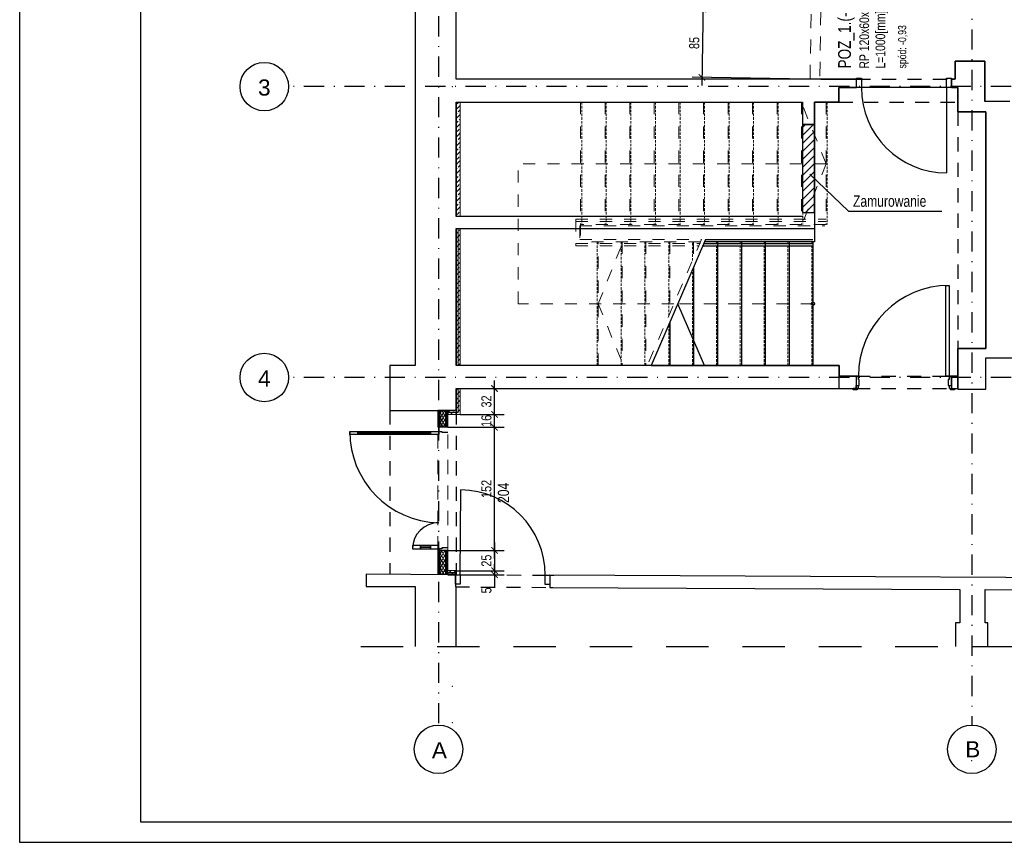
# Model space of a CAD drawing. Header units: metres. Extents: x 164 to 6782, y -994 to 2025.
# Tile 1 of 10: x 532 to 1750, y -994 to 24. Entities that reach past the tile are written whole.
import ezdxf
from ezdxf.enums import TextEntityAlignment as Align

# ---------------------------------------------------------------- set-up
doc = ezdxf.new("R2010")
doc.units = ezdxf.units.M
doc.header["$LTSCALE"] = 50
doc.header["$MEASUREMENT"] = 0
for name, pattern in [('DASHDOTX2', [1, 0.5, -0.25, 0, -0.25]), ('DO', [1, 0.5, -0.24, 0.02, -0.24]), ('DP', [0.63, 0.35, -0.28]), ('GESTRICHELT2', [0.09375, 0.0625, -0.03125]), ('HIDDEN', [0.6, 0.3, -0.3])]:
    doc.linetypes.add(name, pattern=pattern)
for name, color, linetype in [('A_osie', 5, 'Continuous'), ('BZ_lpd', 1, 'DP'), ('BZ_odn', 1, 'Continuous'), ('BZ_osd', 1, 'DO'), ('BZ_ram', 2, 'Continuous'), ('BZ_txc', 1, 'Continuous'), ('BZ_txs', 2, 'Continuous'), ('BZ_wym', 1, 'Continuous'), ('K3_konstrukcja do wykonania', 2, 'Continuous'), ('k3_projektowane sciany', 2, 'DP'), ('k3_sciany istn', 1, 'DP')]:
    doc.layers.add(name, color=color, linetype=linetype)
doc.styles.add('BIKTC', font='bikromsw.shx', dxfattribs={"width": 0.8})
doc.styles.add('BIKTS', font='bikromsw.shx', dxfattribs={"width": 0.8})
doc.styles.add('BIKWYM', font='bikromsw.shx', dxfattribs={"width": 0.8})
doc.styles.add('GENERATED_STYLE_2', font='arial.ttf')
doc.dimstyles.new('BZ_BGR_50', dxfattribs={"dimscale": 0.5, "dimtxt": 25, "dimasz": 1.666667, "dimexe": 0, "dimexo": 0, "dimgap": 0, "dimtad": 0, "dimdec": 1, "dimrnd": 0.5, "dimzin": 9, "dimdsep": 46, "dimtxsty": 'BIKWYM', "dimblk": 'NONE', "dimcen": 0, "dimse1": 1, "dimse2": 1, "dimclrd": 256, "dimclre": 256, "dimclrt": 7, "dimadec": 0, "dimazin": 0, "dimtfac": 0.033333, "dimtdec": 1, "dimtmove": 0, "dimatfit": 3, "dimldrblk": 'NONE', "dimfxl": 1, "dimtvp": 0.8, "dimtolj": 1, "dimarcsym": 0})
doc.dimstyles.new('BZ_KP_50', dxfattribs={"dimscale": 0.5, "dimtxt": 25, "dimasz": 16, "dimexe": 24, "dimexo": 0, "dimgap": 0, "dimtad": 0, "dimdec": 1, "dimrnd": 0.5, "dimzin": 9, "dimdsep": 46, "dimtxsty": 'BIKWYM', "dimblk": 'ARCHTICK', "dimblk1": 'ARCHTICK', "dimblk2": 'WYM-KP', "dimcen": 0, "dimdle": 20, "dimclrd": 256, "dimclre": 256, "dimclrt": 7, "dimadec": 0, "dimazin": 0, "dimtfac": 0.033333, "dimtdec": 1, "dimtmove": 0, "dimatfit": 3, "dimfxl": 1, "dimtvp": 0.8, "dimtfillclr": 256, "dimtolj": 1, "dimarcsym": 0})
pattern_1 = [(60, (-15383.2456, -4509.5162), (-2.5980762, 1.5), []), (120, (-15383.2456, -4509.5162), (2.5980762, 1.5), [])]
pattern_2 = [(45, (-15383.2456, -4509.516), (-5.7024626, 5.7024626), []), (45, (-15377.543, -4509.516), (-5.7024626, 5.7024626), [4.0323, -2.0161])]

# ---------------------------------------------------------------- blocks, each defined once
blk = doc.blocks.new('_ArchTick')
at = {"color": 0, "linetype": 'ByBlock', "const_width": 0.15}
blk.add_lwpolyline([(-0.5, -0.5), (0.5, 0.5)], dxfattribs=at)
blk = doc.blocks.new('*D335')
at = {"layer": 'BZ_wym', "lineweight": -2}
for p, q in [((1061.5, -632.8), (1131.1, -632.8)), ((1119.1, -622.8), (1119.1, -667.9)), ((1070.8, -657.9), (1131.1, -657.9))]:
    blk.add_line(p, q, dxfattribs=at)
at = {"layer": 'DEFPOINTS', "color": 0}
for p in [(1061.5, -632.8), (1070.8, -657.9), (1119.1, -657.9)]:
    blk.add_point(p, dxfattribs=at)
at = {"layer": 'BZ_wym', "lineweight": -2, "xscale": 8, "yscale": 8, "zscale": 8}
for p, rotation in [((1119.1, -632.8), 90), ((1119.1, -657.9), 270)]:
    blk.add_blockref('_ArchTick', p, dxfattribs=dict(at, rotation=rotation))
at = {"layer": 'BZ_wym', "color": 7, "insert": (1109.1, -645.4), "char_height": 12.5, "attachment_point": 5, "rotation": 90, "style": 'BIKWYM'}
blk.add_mtext('\\A1;25', dxfattribs=at)
blk = doc.blocks.new('WYM-KP')
blk.add_hatch(color=256).paths.add_polyline_path([(-3, 0, 1), (3, 0, 1)])
blk.add_circle((0, 0), 3)
blk = doc.blocks.new('*D336')
at = {"layer": 'BZ_wym', "lineweight": -2}
for p, q in [((1119.1, -642.8), (1119.1, -470.4)), ((1061.5, -480.4), (1131.1, -480.4)), ((1061.5, -632.8), (1131.1, -632.8))]:
    blk.add_line(p, q, dxfattribs=at)
at = {"layer": 'DEFPOINTS', "color": 0}
for p in [(1061.5, -480.4), (1119.1, -480.4), (1061.5, -632.8)]:
    blk.add_point(p, dxfattribs=at)
at = {"layer": 'BZ_wym', "lineweight": -2, "xscale": 8, "yscale": 8, "zscale": 8}
for p, rotation in [((1119.1, -480.4), 90), ((1119.1, -632.8), 270)]:
    blk.add_blockref('_ArchTick', p, dxfattribs=dict(at, rotation=rotation))
at = {"layer": 'BZ_wym', "color": 7, "insert": (1109.1, -556.6), "char_height": 12.5, "attachment_point": 5, "rotation": 90, "style": 'BIKWYM'}
blk.add_mtext('\\A1;152', dxfattribs=at)
blk = doc.blocks.new('*D337')
at = {"layer": 'BZ_wym', "lineweight": -2}
for p, q in [((1119.1, -490.4), (1119.1, -454.4)), ((1076.5, -464.4), (1131.1, -464.4)), ((1061.5, -480.4), (1131.1, -480.4))]:
    blk.add_line(p, q, dxfattribs=at)
at = {"layer": 'DEFPOINTS', "color": 0}
for p in [(1076.5, -464.4), (1119.1, -464.4), (1061.5, -480.4)]:
    blk.add_point(p, dxfattribs=at)
at = {"layer": 'BZ_wym', "lineweight": -2, "xscale": 8, "yscale": 8, "zscale": 8}
for p, rotation in [((1119.1, -464.4), 90), ((1119.1, -480.4), 270)]:
    blk.add_blockref('_ArchTick', p, dxfattribs=dict(at, rotation=rotation))
at = {"layer": 'BZ_wym', "color": 7, "insert": (1109.1, -472.4), "char_height": 12.5, "attachment_point": 5, "rotation": 90, "style": 'BIKWYM'}
blk.add_mtext('\\A1;16', dxfattribs=at)
blk = doc.blocks.new('*D351')
at = {"layer": 'BZ_wym', "lineweight": -2}
for p, q in [((1510.9, 35), (1365, 37.5)), ((1377.2, 47.3), (1375.5, -57.3)), ((1508, -49.5), (1363.6, -47.1))]:
    blk.add_line(p, q, dxfattribs=at)
at = {"layer": 'DEFPOINTS', "color": 0}
for p in [(1510.9, 35), (1375.6, -47.3), (1508, -49.5)]:
    blk.add_point(p, dxfattribs=at)
at = {"layer": 'BZ_wym', "lineweight": -2, "xscale": 8, "yscale": 8, "zscale": 8}
for p, rotation in [((1377, 37.3), 89.05150000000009), ((1375.6, -47.3), 269.0515000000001)]:
    blk.add_blockref('_ArchTick', p, dxfattribs=dict(at, rotation=rotation))
at = {"layer": 'BZ_wym', "color": 7, "insert": (1366.3, -4.8), "char_height": 12.5, "attachment_point": 5, "rotation": 89.0515, "style": 'BIKWYM'}
blk.add_mtext('\\A1;85', dxfattribs=at)
blk = doc.blocks.new('_None')
blk = doc.blocks.new('*D396')
at = {"layer": 'BZ_wym', "lineweight": -2}
for p, q in [((1070.8, -657.9), (1131.1, -657.9)), ((1119.1, -657.9), (1119.1, -649.9)), ((1119.1, -657.9), (1119.1, -662.9)), ((1070.7, -662.9), (1131.1, -662.9)), ((1119.1, -662.9), (1119.1, -677.6))]:
    blk.add_line(p, q, dxfattribs=at)
at = {"layer": 'DEFPOINTS', "color": 0}
for p in [(1070.8, -657.9), (1070.7, -662.9), (1119.1, -662.9)]:
    blk.add_point(p, dxfattribs=at)
at = {"layer": 'BZ_wym', "lineweight": -2, "xscale": 8, "yscale": 8, "zscale": 8}
for p, rotation in [((1119.1, -657.9), 270), ((1119.1, -662.9), 90)]:
    blk.add_blockref('_ArchTick', p, dxfattribs=dict(at, rotation=rotation))
at = {"layer": 'BZ_wym', "color": 7, "insert": (1109.1, -682.2), "char_height": 12.5, "attachment_point": 5, "rotation": 90, "style": 'BIKWYM'}
blk.add_mtext('\\A1;5', dxfattribs=at)
blk = doc.blocks.new('*D397')
at = {"layer": 'BZ_wym', "lineweight": -2}
for p, q in [((1119.1, -474.4), (1119.1, -422.4)), ((1076.5, -432.4), (1131.1, -432.4)), ((1076.5, -464.4), (1131.1, -464.4))]:
    blk.add_line(p, q, dxfattribs=at)
at = {"layer": 'DEFPOINTS', "color": 0}
for p in [(1076.5, -432.4), (1119.1, -432.4), (1076.5, -464.4)]:
    blk.add_point(p, dxfattribs=at)
at = {"layer": 'BZ_wym', "lineweight": -2, "xscale": 8, "yscale": 8, "zscale": 8}
for p, rotation in [((1119.1, -432.4), 90), ((1119.1, -464.4), 270)]:
    blk.add_blockref('_ArchTick', p, dxfattribs=dict(at, rotation=rotation))
at = {"layer": 'BZ_wym', "color": 7, "insert": (1109.1, -448.4), "char_height": 12.5, "attachment_point": 5, "rotation": 90, "style": 'BIKWYM'}
blk.add_mtext('\\A1;32', dxfattribs=at)

msp = doc.modelspace()

# ---------------------------------------------------------------- hatches: boundary and pattern name
at = {"layer": 'k3_projektowane sciany', "linetype": 'Continuous'}
h = msp.add_hatch(dxfattribs=at)
h.set_pattern_fill('BLOCZKI_CERAMICZNE', color=256, scale=100, style=0, pattern_type=2)
h.set_pattern_definition([(45, (-15383.2456, -4509.516), (-4.9497475, 4.9497475), [])])
h.paths.add_polyline_path([(1500, -105.6), (1500, -214.4), (1515, -214.4), (1515, -105.6)])
at = {"layer": 'k3_projektowane sciany', "linetype": 'Continuous', "lineweight": 13}
h = msp.add_hatch(dxfattribs=at)
h.set_pattern_fill('BATT_INSULATION', color=252, scale=100, style=0, pattern_type=2)
h.set_pattern_definition(pattern_1)
h.paths.add_polyline_path([(1051.5, -480.4), (1059, -480.4), (1059, -459.4), (1051.5, -459.4)])
h = msp.add_hatch(dxfattribs=at)
h.set_pattern_fill('BATT_INSULATION', color=252, scale=100, style=0, pattern_type=2)
h.set_pattern_definition(pattern_1)
h.paths.add_polyline_path([(1051.5, -662.7), (1059, -662.7), (1059, -632.8), (1051.5, -632.8)])
at = {"layer": 'k3_sciany istn', "linetype": 'Continuous', "lineweight": 13}
h = msp.add_hatch(dxfattribs=at)
h.set_pattern_fill('FP_65', color=1, scale=100, style=0, pattern_type=2)
h.set_pattern_definition(pattern_2)
h.paths.add_polyline_path([(1071.5, -78), (1071.5, -219.4), (1074, -219.4), (1074, -78)])
h = msp.add_hatch(dxfattribs=at)
h.set_pattern_fill('FP_65', color=1, scale=100, style=0, pattern_type=2)
h.set_pattern_definition(pattern_2)
h.paths.add_polyline_path([(1076.5, -219.4), (1076.5, -78), (1074, -78), (1074, -219.4)])
h = msp.add_hatch(dxfattribs=at)
h.set_pattern_fill('FP_65', color=1, scale=100, style=0, pattern_type=2)
h.set_pattern_definition(pattern_2)
h.paths.add_polyline_path([(1071.5, -234.4), (1071.5, -403.9), (1074, -403.9), (1074, -234.4)])
h = msp.add_hatch(dxfattribs=at)
h.set_pattern_fill('FP_65', color=1, scale=100, style=0, pattern_type=2)
h.set_pattern_definition(pattern_2)
h.paths.add_polyline_path([(1076.5, -403.9), (1076.5, -234.4), (1074, -234.4), (1074, -403.9)])
h = msp.add_hatch(dxfattribs=at)
h.set_pattern_fill('FP_65', color=1, scale=100, style=0, pattern_type=2)
h.set_pattern_definition(pattern_2)
h.paths.add_polyline_path([(1071.5, -432.4), (1071.5, -459.4), (1074, -461.9), (1074, -432.4)])
h = msp.add_hatch(dxfattribs=at)
h.set_pattern_fill('FP_65', color=1, scale=100, style=0, pattern_type=2)
h.set_pattern_definition(pattern_2)
h.paths.add_polyline_path([(1076.5, -464.4), (1076.5, -432.4), (1074, -432.4), (1074, -461.9)])
h = msp.add_hatch(dxfattribs=at)
h.set_pattern_fill('FP_65', color=1, scale=100, style=0, pattern_type=2)
h.set_pattern_definition(pattern_2)
h.paths.add_polyline_path([(1071.5, -459.4), (1061.5, -459.4), (1061.5, -461.9), (1074, -461.9)])
h = msp.add_hatch(dxfattribs=at)
h.set_pattern_fill('FP_65', color=1, scale=100, style=0, pattern_type=2)
h.set_pattern_definition(pattern_2)
h.paths.add_polyline_path([(1061.5, -464.4), (1076.5, -464.4), (1074, -461.9), (1061.5, -461.9)])
at = {"layer": 'k3_sciany istn', "linetype": 'Continuous'}
h = msp.add_hatch(dxfattribs=at)
h.set_pattern_fill('FP_65', color=256, scale=100, style=0, pattern_type=2)
h.set_pattern_definition(pattern_2)
h.paths.add_polyline_path([(1070.8, -657.9), (1061.5, -657.8), (1061.5, -660.3), (1070.8, -660.4)])
h = msp.add_hatch(dxfattribs=at)
h.set_pattern_fill('FP_65', color=256, scale=100, style=0, pattern_type=2)
h.set_pattern_definition(pattern_2)
h.paths.add_polyline_path([(1061.5, -662.8), (1070.7, -662.9), (1070.8, -660.4), (1061.5, -660.3)])

# ---------------------------------------------------------------- linework, layer by layer
at = {"layer": 'A_osie', "color": 18, "linetype": 'DASHDOTX2', "lineweight": 5}
for p in [(1066.7, -58.8), (1066.7, -58.8), (1066.7, -801.1), (1066.7, -801.1), (1066.7, -845.7), (1066.7, -845.7), (1709.7, -892.8), (1709.7, -892.8)]:
    msp.add_point(p, dxfattribs=at)
at = {"layer": 'BZ_lpd', "ltscale": 3}
msp.add_line((953.5, -751.7), (5746.9, -751.7), dxfattribs=at)
at = {"layer": 'BZ_osd'}
for p, q in [((1709.7, 1862), (1709.7, -848.8)), ((1049.7, 978.3), (1049.7, -848.8)), ((5908.3, -58.8), (864.2, -58.8)), ((5908.3, -418.8), (864.2, -418.8))]:
    msp.add_line(p, q, dxfattribs=at)
at = {"layer": 'BZ_osd', "color": 7, "linetype": 'Continuous'}
for centre in [(834.2, -58.8), (834.2, -418.8), (1049.7, -878.8), (1709.7, -878.8)]:
    msp.add_circle(centre, 30, dxfattribs=at)
at = {"layer": 'BZ_ram', "color": 1}
msp.add_lwpolyline([(531.5, -994), (531.5, 1976), (6781.5, 1976), (6781.5, -994)], close=True, dxfattribs=at)
at = {"layer": 'BZ_ram'}
msp.add_lwpolyline([(681.5, -969), (681.5, 1951), (6756.5, 1951), (6756.5, -969)], close=True, dxfattribs=at)
at = {"layer": 'K3_konstrukcja do wykonania', "linetype": 'DP', "lineweight": 13}
msp.add_lwpolyline([(1510.9, 35), (1522.9, 34.8), (1521.5, -49.5), (1509.5, -49.5), (1510.9, 35)], dxfattribs=at)
at = {"layer": 'k3_projektowane sciany', "linetype": 'Continuous'}
for p, q in [((1500, -105.6), (1500, -214.4)), ((1515, -105.6), (1515, -214.4)), ((1050.2, -459.4), (1050.2, -480.4)), ((1051.5, -459.4), (1051.5, -480.4)), ((1059, -480.4), (1059, -459.4)), ((1060.2, -480.4), (1060.2, -459.4)), ((1050, -480.4), (1049, -480.4)), ((1050.2, -480.4), (1050, -480.4)), ((1061.5, -480.4), (1050, -480.4)), ((1050.2, -480.4), (1050, -480.4)), ((1051.5, -480.4), (1050.2, -480.4)), ((1051.5, -480.4), (1050.2, -480.4)), ((1059, -480.4), (1051.5, -480.4)), ((1059, -480.4), (1051.5, -480.4)), ((1060.2, -480.4), (1059, -480.4)), ((1060.2, -480.4), (1059, -480.4)), ((1061.5, -480.4), (1060.2, -480.4)), ((1061.5, -480.4), (1060.2, -480.4)), ((1050.2, -632.8), (1050.2, -662.7)), ((1051.5, -632.8), (1050.2, -632.8)), ((1051.5, -632.8), (1051.5, -662.7)), ((1059, -632.8), (1051.5, -632.8)), ((1059, -632.8), (1051.5, -632.8)), ((1059, -662.7), (1059, -632.8)), ((1060.2, -632.8), (1059, -632.8)), ((1060.2, -662.7), (1060.2, -632.8)), ((1061.5, -632.8), (1060.2, -632.8))]:
    msp.add_line(p, q, dxfattribs=at)
at = {"layer": 'k3_projektowane sciany', "color": 252, "linetype": 'Continuous'}
for p, q in [((940, -485.4), (950, -485.4)), ((940, -489.4), (940, -485.4)), ((950, -487.4), (950, -485.4)), ((950, -485.4), (1040, -485.4)), ((950, -485.4), (950, -489.4)), ((1040, -485.4), (1040, -487.4)), ((1040, -489.4), (1040, -485.4)), ((1040, -485.4), (1050, -485.4)), ((1050, -480.4), (1050, -485.4)), ((1050, -485.4), (1054, -485.4)), ((1050, -485.4), (1050, -489.4)), ((1054, -485.4), (1054, -486.6)), ((1054, -486.6), (1061.5, -486.6)), ((950, -489.4), (940, -489.4)), ((1040, -487.4), (950, -487.4)), ((950, -489.4), (950, -487.4)), ((950, -487.4), (1040, -487.4)), ((950, -487.4), (1040, -487.4)), ((1040, -489.4), (950, -489.4)), ((1040, -487.4), (1040, -489.4)), ((1050, -489.4), (1040, -489.4)), ((1027.6, -626.8), (1017.6, -626.8)), ((1017.6, -626.8), (1017.6, -630.8)), ((1017.6, -630.8), (1027.6, -630.8)), ((1040, -626.8), (1027.6, -626.8)), ((1027.6, -626.8), (1027.6, -628.8)), ((1027.6, -630.8), (1027.6, -626.8)), ((1040, -628.8), (1027.6, -628.8)), ((1027.6, -628.8), (1027.6, -630.8)), ((1027.6, -628.8), (1040, -628.8)), ((1027.6, -628.8), (1040, -628.8)), ((1027.6, -630.8), (1040, -630.8)), ((1040, -628.8), (1040, -626.8)), ((1050, -626.8), (1040, -626.8)), ((1040, -626.8), (1040, -630.8)), ((1040, -630.8), (1040, -628.8)), ((1040, -630.8), (1050, -630.8)), ((1050, -632.8), (1049, -632.8)), ((1050, -630.8), (1050, -626.8)), ((1054, -630.8), (1050, -630.8)), ((1050, -630.8), (1050, -632.8)), ((1050.2, -632.8), (1050, -632.8)), ((1050.2, -632.8), (1050, -632.8)), ((1051.5, -632.8), (1050.2, -632.8)), ((1061.5, -629.6), (1054, -629.6)), ((1054, -629.6), (1054, -630.8)), ((1060.2, -632.8), (1059, -632.8)), ((1061.5, -632.8), (1060.2, -632.8))]:
    msp.add_line(p, q, dxfattribs=at)
at = {"layer": 'k3_projektowane sciany', "linetype": 'DP', "lineweight": 5}
for p, q in [((1049, -632.8), (1049, -480.4)), ((1061.5, -632.8), (1061.5, -480.4))]:
    msp.add_line(p, q, dxfattribs=at)
at = {"layer": 'k3_projektowane sciany', "linetype": 'Continuous', "flags": 128}
for points in [[(1500, -105.6), (1500, -214.4)], [(1515, -105.6), (1500, -105.6)], [(1500, -105.6), (1515, -105.6)], [(1515, -214.4), (1515, -105.6)], [(1500, -214.4), (1515, -214.4)], [(1050.2, -459.4), (1049, -459.4)], [(1049, -459.4), (1049, -480.4)], [(1051.5, -459.4), (1050.2, -459.4)], [(1059, -459.4), (1051.5, -459.4)], [(1060.2, -459.4), (1059, -459.4)], [(1061.5, -459.4), (1060.2, -459.4)], [(1061.5, -480.4), (1061.5, -459.4)], [(1061.5, -459.4), (1061.5, -461.9)], [(1061.5, -461.9), (1061.5, -464.4)], [(1049, -632.8), (1049, -662.7)], [(1061.5, -662.7), (1061.5, -632.8)], [(1050.2, -662.7), (1049, -662.7)], [(1051.5, -662.7), (1050.2, -662.7)], [(1059, -662.7), (1051.5, -662.7)], [(1060.2, -662.7), (1059, -662.7)], [(1061.5, -662.7), (1060.2, -662.7)]]:
    msp.add_lwpolyline(points, dxfattribs=at)
at = {"layer": 'k3_projektowane sciany', "color": 252, "linetype": 'Continuous'}
for centre, radius, start, end in [((1052.6, -485.9), 112.6, 179.779, 268.6795), ((1050, -630.8), 32.4, 90, 180)]:
    msp.add_arc(centre, radius, start, end, dxfattribs=at)
at = {"layer": 'k3_sciany istn', "linetype": 'Continuous'}
for p, q in [((1071.5, -49.5), (1071.5, 252.8)), ((1689, -49.5), (1689, -27.2)), ((1689, -27.2), (1726, -27.2)), ((1726, -27.2), (1726, -77.2)), ((1567, -48.5), (1573, -48.5)), ((1567, -60), (1567, -48.5)), ((1573, -48.5), (1573, -60)), ((1678.5, -60), (1678.5, -48.5)), ((1678.5, -48.5), (1684.5, -48.5)), ((1684.5, -48.5), (1684.5, -60)), ((1523, -49.5), (1545, -49.5)), ((1545, -49.5), (1573, -49.5)), ((1567, -60), (1562.3, -60)), ((1567, -60), (1562.3, -60)), ((1567, -49.5), (1563.3, -49.5)), ((1567, -49.5), (1563.3, -49.5)), ((1567, -60), (1567, -49.5)), ((1567, -60), (1567, -49.5)), ((1573, -60), (1567, -60)), ((1684.5, -60), (1678.5, -60)), ((1678.5, -60), (1678.5, -165.5)), ((1684.5, -49.5), (1688.2, -49.5)), ((1684.5, -60), (1684.5, -49.5)), ((1684.5, -60), (1684.5, -49.5)), ((1684.5, -49.5), (1688.2, -49.5)), ((1684.5, -60), (1689.2, -60)), ((1684.5, -60), (1689.2, -60)), ((1380.3, -247.9), (1313.1, -403.9)), ((1378.2, -252.9), (1513, -252.9)), ((1513, -250.9), (1379, -250.9)), ((1380.3, -247.9), (1513, -247.9)), ((1395, -250.9), (1395, -403.9)), ((1424.5, -250.9), (1424.5, -403.9)), ((1454, -250.9), (1454, -403.9)), ((1483.5, -250.9), (1483.5, -403.9)), ((1513, -250.9), (1513, -403.9)), ((1376.9, -255.9), (1513, -255.9)), ((1365.5, -282.4), (1365.5, -403.9)), ((1677.7, -417.2), (1677.7, -304.8)), ((1677.7, -304.8), (1681.7, -304.8)), ((1681.7, -304.8), (1681.7, -417.2)), ((1379, -403.9), (1346.1, -327.4)), ((1336, -350.9), (1336, -403.9)), ((1727, -433), (1727, -394.5)), ((1545.5, -432.4), (1545.5, -403.9)), ((1566.5, -417.2), (1566.5, -428.7)), ((1569.3, -417.2), (1566.5, -417.2)), ((1566.5, -417.2), (1566.5, -428.7)), ((1566.5, -417.2), (1566.5, -428.7)), ((1569.3, -421.2), (1569.3, -417.2)), ((1570.5, -421.2), (1569.3, -421.2)), ((1570.5, -428.7), (1570.5, -421.2)), ((1681.7, -417.2), (1677.7, -417.2)), ((1681.7, -421.2), (1680.5, -421.2)), ((1680.5, -421.2), (1680.5, -428.7)), ((1684.5, -417.2), (1681.7, -417.2)), ((1681.7, -417.2), (1681.7, -421.2)), ((1684.5, -417.2), (1684.5, -428.7)), ((1684.5, -428.7), (1684.5, -417.2)), ((1684.5, -417.2), (1684.5, -428.7)), ((1566.5, -432.2), (1562.8, -432.2)), ((1562.8, -434.1), (1562.8, -432.2)), ((1562.8, -432.2), (1567.8, -432.2)), ((1566.5, -432.2), (1562.8, -432.2)), ((1567.8, -434.1), (1562.8, -434.1)), ((1566.5, -428.7), (1566.5, -432.2)), ((1566.5, -432.2), (1566.5, -428.7)), ((1566.5, -428.7), (1569, -428.7)), ((1566.5, -428.7), (1570.5, -428.7)), ((1566.5, -428.7), (1566.5, -432.2)), ((1569, -432.2), (1566.5, -432.2)), ((1567.8, -432.2), (1567.8, -434.1)), ((1569, -428.7), (1569, -432.2)), ((1680.5, -428.7), (1684.5, -428.7)), ((1682, -432.2), (1682, -428.7)), ((1682, -428.7), (1684.5, -428.7)), ((1684.5, -432.2), (1682, -432.2)), ((1683.2, -432.2), (1688.2, -432.2)), ((1683.2, -434.1), (1683.2, -432.2)), ((1688.2, -434.1), (1683.2, -434.1)), ((1684.5, -428.7), (1684.5, -432.2)), ((1684.5, -428.7), (1684.5, -432.2)), ((1684.5, -428.7), (1684.5, -432.2)), ((1684.5, -432.2), (1688.2, -432.2)), ((1684.5, -432.2), (1688.2, -432.2)), ((1688.2, -432.2), (1688.2, -434.1)), ((1076.7, -662.9), (1077.3, -557.9)), ((1061.5, -660.3), (1070.8, -660.4)), ((1070.8, -660.4), (1061.5, -660.3)), ((1070.7, -662.9), (1066, -662.9)), ((1070.7, -662.9), (1066, -662.9)), ((1070.7, -662.9), (1070.7, -674.4)), ((1070.7, -662.9), (1076.7, -662.9)), ((1070.7, -674.4), (1070.7, -662.9)), ((1070.7, -662.9), (1070.7, -674.4)), ((1076.7, -662.9), (1076.7, -674.4)), ((1181.7, -675), (1181.7, -663.5)), ((1181.7, -663.5), (1187.7, -663.5)), ((1187.7, -663.5), (1192.4, -663.5)), ((1187.7, -663.5), (1187.7, -675)), ((1187.7, -663.5), (1187.7, -675)), ((1187.7, -663.5), (1187.7, -675)), ((1187.7, -663.5), (1192.4, -663.5)), ((1070.7, -674.4), (1070.7, -677.9)), ((1076.7, -674.4), (1070.7, -674.4)), ((1070.7, -674.4), (1070.7, -677.9)), ((1070.7, -677.9), (1071.5, -677.9)), ((1187.7, -675), (1181.7, -675)), ((1187.7, -675), (1187.7, -678.5)), ((1187.7, -675), (1187.7, -678.5)), ((1187.7, -678.5), (1191.4, -678.5)), ((1187.7, -678.5), (1191.4, -678.5))]:
    msp.add_line(p, q, dxfattribs=at)
at = {"layer": 'k3_sciany istn', "linetype": 'DP'}
for p, q in [((1567, -49.5), (1684.5, -49.5)), ((1545, -78), (1692.5, -78)), ((1692.5, -90), (1692.5, -383)), ((1566.5, -417.2), (1684.5, -417.2)), ((1566.5, -432.2), (1684.5, -432.2)), ((989.5, -459.4), (989.5, -662.7)), ((1071.5, -459.4), (1071.5, -662.7)), ((1071.5, -662.7), (1187.7, -663.5)), ((1070.7, -677.9), (1187.7, -678.5))]:
    msp.add_line(p, q, dxfattribs=at)
at = {"layer": 'k3_sciany istn', "color": 1, "linetype": 'HIDDEN', "lineweight": 13}
for p, q in [((1225.6, -78), (1225.6, -250.9)), ((1256, -78), (1256, -229.4)), ((1286.4, -78), (1286.4, -229.4)), ((1316.8, -78), (1316.8, -229.4)), ((1347.2, -78), (1347.2, -229.4)), ((1377.6, -78), (1377.6, -229.4)), ((1408, -78), (1408, -229.4)), ((1438.3, -78), (1438.3, -229.4)), ((1468.7, -78), (1468.7, -229.4)), ((1529.5, -154.2), (1498.6, -78)), ((1499.1, -78), (1499.1, -229.4)), ((1529.5, -78), (1529.5, -229.4)), ((1529.5, -154.2), (1148.5, -154.2)), ((1148.5, -327.4), (1148.5, -154.2)), ((1529.5, -154.2), (1499.4, -229.4)), ((1219.5, -222.9), (1529.4, -222.9)), ((1219.5, -222.9), (1219.5, -255.9)), ((1219.5, -225.9), (1529.4, -225.9)), ((1224.5, -230.9), (1528, -230.9)), ((1224.5, -230.9), (1224.5, -247.9)), ((1529.4, -229.4), (1225.6, -229.4)), ((1219.5, -252.9), (1373.2, -252.9)), ((1224.5, -247.9), (1375.3, -247.9)), ((1374, -250.9), (1225.6, -250.9)), ((1247.5, -403.9), (1247.5, -250.9)), ((1247.5, -327.4), (1278.1, -250.9)), ((1277, -250.9), (1277, -403.9)), ((1306.5, -250.9), (1306.5, -403.9)), ((1375.3, -247.9), (1308.1, -403.9)), ((1336, -250.9), (1336, -339.3)), ((1365.5, -250.9), (1365.5, -270.8)), ((1219.5, -255.9), (1371.9, -255.9)), ((1341.1, -327.4), (1148.5, -327.4)), ((1247.5, -327.4), (1278.5, -403.9)), ((1513, -327.4), (1346.1, -327.4))]:
    msp.add_line(p, q, dxfattribs=at)
at = {"layer": 'k3_sciany istn', "color": 1, "linetype": 'GESTRICHELT2', "lineweight": 13}
for p, q in [((1227, -78), (1227, -229.4)), ((1257.4, -78), (1257.4, -229.4)), ((1287.8, -78), (1287.8, -229.4)), ((1318.2, -78), (1318.2, -229.4)), ((1348.6, -78), (1348.6, -229.4)), ((1379, -78), (1379, -229.4)), ((1409.4, -78), (1409.4, -229.4)), ((1439.7, -78), (1439.7, -229.4)), ((1470.1, -78), (1470.1, -229.4)), ((1500.5, -78), (1500.5, -229.4)), ((1530.9, -78), (1530.9, -229.4)), ((1246.1, -403.9), (1246.1, -250.9)), ((1275.6, -403.9), (1275.6, -250.9)), ((1305.1, -403.9), (1305.1, -250.9)), ((1334.6, -342.5), (1334.6, -250.9)), ((1364.1, -274.1), (1364.1, -250.9)), ((1393.6, -403.9), (1393.6, -250.9)), ((1423.1, -403.9), (1423.1, -250.9)), ((1452.6, -403.9), (1452.6, -250.9)), ((1482.1, -403.9), (1482.1, -250.9)), ((1511.6, -403.9), (1511.6, -250.9)), ((1364.1, -403.9), (1364.1, -285.7)), ((1334.6, -403.9), (1334.6, -354.1))]:
    msp.add_line(p, q, dxfattribs=at)
at = {"layer": 'k3_sciany istn', "color": 1, "linetype": 'Continuous', "lineweight": 13}
for p, q in [((1074, -403.9), (1074, -234.4)), ((1074, -234.4), (1074, -403.9)), ((1074, -432.4), (1074, -461.9)), ((1074, -461.9), (1074, -432.4)), ((1074, -461.9), (1061.5, -461.9)), ((1061.5, -461.9), (1074, -461.9))]:
    msp.add_line(p, q, dxfattribs=at)
at = {"layer": 'k3_sciany istn', "linetype": 'Continuous', "flags": 128}
for points in [[(1021, 677.7), (1021, -403.9)], [(1726, -27.2), (1689, -27.2)], [(1689, -27.2), (1689, -49.5)], [(1726, -77.2), (1726, -27.2)], [(1508, -49.5), (1071.5, -49.5)], [(1677.7, -417.2), (1692.5, -417.2), (1692.5, -383), (1727, -383), (1727, -110.3), (1727, -90), (1692.5, -90), (1692.5, -60), (1689, -60), (1545, -60), (1545, -78), (1515, -78), (1515, -105.6), (1515, -214.4), (1515, -250.9), (1379, -250.9), (1313.1, -403.9), (1545.5, -403.9), (1545.5, -417.2), (1569.3, -417.2)], [(1545, -49.5), (1508, -49.5)], [(1567, -49.5), (1545, -49.5)], [(1545, -60), (1567, -60)], [(1545, -78), (1545, -60)], [(1689, -49.5), (1684.5, -49.5)], [(1684.5, -60), (1689, -60)], [(1689, -60), (1692.5, -60)], [(1692.5, -60), (1692.5, -90)], [(1071.5, -219.4), (1071.5, -78)], [(1071.5, -78), (1500, -78)], [(1071.5, -78), (1071.5, -219.4)], [(1500, -78), (1500, -105.6)], [(1515, -78), (1545, -78)], [(1515, -105.6), (1515, -78)], [(1756.9, -77.2), (1726, -77.2)], [(1692.5, -90), (1727, -90)], [(1727, -90), (1727, -110.3)], [(1727, -110.3), (1727, -383)], [(1500, -219.4), (1071.5, -219.4)], [(1071.5, -403.9), (1071.5, -234.4)], [(1071.5, -234.4), (1515, -234.4)], [(1071.5, -234.4), (1071.5, -403.9)], [(1727, -383), (1692.5, -383)], [(1692.5, -383), (1692.5, -433)], [(1727, -394.5), (1804.9, -394.5)], [(1021, -403.9), (989.7, -403.9)], [(989.7, -403.9), (989.7, -459.4)], [(1545.5, -403.9), (1071.5, -403.9)], [(1566.5, -417.2), (1545.5, -417.2)], [(1692.5, -417.2), (1684.5, -417.2)], [(1692.5, -432.2), (1692.5, -417.2)], [(1071.5, -432.4), (1545.5, -432.4)], [(1071.5, -459.4), (1071.5, -432.4)], [(1071.5, -432.4), (1071.5, -459.4)], [(1545.5, -432.2), (1566.5, -432.2)], [(1684.5, -432.2), (1692.5, -432.2)], [(1692.5, -433), (1727, -433)], [(989.7, -459.4), (1071.5, -459.4)], [(1071.5, -459.4), (1061.5, -459.4)], [(1070.8, -657.9), (1061.5, -657.8)], [(1061.5, -660.3), (1061.5, -657.8)], [(1070.8, -660.4), (1070.8, -657.9)], [(960.2, -662.3), (960.1, -677.3)], [(1070.7, -662.9), (960.2, -662.3)], [(1061.5, -662.8), (1061.5, -660.3)], [(1061.5, -662.8), (1070.7, -662.9)], [(1070.7, -662.9), (1070.8, -660.4)], [(2154.7, -668.5), (1187.7, -663.5)], [(960.1, -677.3), (1021, -677.6)], [(1021, -677.6), (1021, -751.7)], [(1071.5, -751.7), (1071.5, -677.9)], [(1187.7, -678.5), (1694.7, -681.1)], [(1694.7, -681.1), (1694.7, -722.3)], [(1726.1, -681.3), (2154.6, -683.5)], [(1726.1, -722.3), (1726.1, -681.3)], [(1694.7, -722.3), (1689.7, -722.3)], [(1689.7, -722.3), (1689.7, -751.7)], [(1729.7, -722.3), (1726.1, -722.3)], [(1729.7, -751.7), (1729.7, -722.3)]]:
    msp.add_lwpolyline(points, dxfattribs=at)
at = {"layer": 'k3_sciany istn', "color": 252, "linetype": 'Continuous', "lineweight": 13, "flags": 128}
for points in [[(1074, -78), (1071.5, -78)], [(1076.5, -78), (1074, -78)], [(1074, -219.4), (1071.5, -219.4)], [(1076.5, -219.4), (1074, -219.4)], [(1074, -234.4), (1071.5, -234.4)], [(1076.5, -234.4), (1074, -234.4)], [(1074, -403.9), (1071.5, -403.9)], [(1076.5, -403.9), (1074, -403.9)]]:
    msp.add_lwpolyline(points, dxfattribs=at)
at = {"layer": 'k3_sciany istn', "color": 1, "linetype": 'Continuous', "lineweight": 13, "flags": 128}
for points in [[(1076.5, -219.4), (1076.5, -78)], [(1076.5, -403.9), (1076.5, -234.4)], [(1076.5, -464.4), (1076.5, -432.4)], [(1061.5, -464.4), (1076.5, -464.4)]]:
    msp.add_lwpolyline(points, dxfattribs=at)
at = {"layer": 'k3_sciany istn', "linetype": 'Continuous'}
msp.add_circle((1513, -327.4), 2.06, dxfattribs=at)
for centre, radius, start, end in [((1678.5, -60), 105.5, 180, 270), ((1681.7, -417.2), 112.4, 90, 180), ((1076.7, -662.9), 105, 359.7013, 89.7013)]:
    msp.add_arc(centre, radius, start, end, dxfattribs=at)
at = {"layer": 'k3_sciany istn', "color": 161, "linetype": 'Continuous', "lineweight": 5}
for p in [(1373.2, -252.9), (1371.9, -255.9)]:
    msp.add_point(p, dxfattribs=at)

# ---------------------------------------------------------------- texts
at = {"layer": 'BZ_osd', "color": 7, "linetype": 'Continuous', "style": 'GENERATED_STYLE_2'}
for tag, text, p in [('3', '1', (834.2, -59.9)), ('4', '1', (834.2, -419.9)), ('A', 'A', (1050.9, -880.1)), ('B', 'A', (1710.9, -878.8))]:
    msp.add_attdef(tag, text=text, height=20, dxfattribs=at).set_placement(p, align=Align.MIDDLE_CENTER)
at = {"layer": 'BZ_txc', "style": 'BIKTC', "width": 0.8}
msp.add_text('spód: -0,93', height=10, rotation=90, dxfattribs=at).set_placement((1628.5, -36.3))
at = {"layer": 'BZ_txs', "style": 'BIKTS', "width": 0.8}
msp.add_text('Zamurowanie', height=14, dxfattribs=at).set_placement((1562.7, -207.5))
msp.add_text('204', height=14, rotation=90, dxfattribs=at).set_placement((1137.1, -574))
at = {"layer": 'BZ_txs', "insert": (1544.3, -36.4), "char_height": 15.75, "width": 244.338, "attachment_point": 1, "rotation": 90, "style": 'BIKTS'}
msp.add_mtext('POZ_1.(-1).4^J{\\H0.7619x;RP 120x60x4[mm]^JL=1000[mm]}', dxfattribs=at)

# ---------------------------------------------------------------- dimensions: what is measured, and where the dimension line sits
at = {"layer": 'BZ_wym'}
for base, p1, p2, angle, picture, middle in [((1375.6, -47.3), (1510.9, 35), (1508, -49.5), 89.0515, '*D351', (1366.3, -4.8)), ((1119.1, -432.4), (1076.5, -464.4), (1076.5, -432.4), 90, '*D397', (1109.1, -448.4)), ((1119.1, -464.4), (1061.5, -480.4), (1076.5, -464.4), 90, '*D337', (1109.1, -472.4)), ((1119.1, -480.4), (1061.5, -632.8), (1061.5, -480.4), 90, '*D336', (1109.1, -556.6)), ((1119.1, -657.9), (1061.5, -632.8), (1070.8, -657.9), 90, '*D335', (1109.1, -645.4)), ((1119.1, -662.9), (1070.8, -657.9), (1070.7, -662.9), 90, '*D396', (1109.1, -682.2))]:
    dim = msp.add_linear_dim(base=base, p1=p1, p2=p2, angle=angle, dimstyle='BZ_KP_50', override={"dimdec": 0, "dimrnd": 1, "dimatfit": 1}, dxfattribs=at)
    dim.commit()
    dim.dimension.update_dxf_attribs({"geometry": picture, "text_midpoint": middle})

# ---------------------------------------------------------------- leaders
at = {"layer": 'BZ_odn'}
msp.add_leader([(1509.1, -167), (1557.1, -212.9), (1672.5, -212.9)], dimstyle='BZ_BGR_50', dxfattribs=at)

doc.saveas('drawing.dxf')
